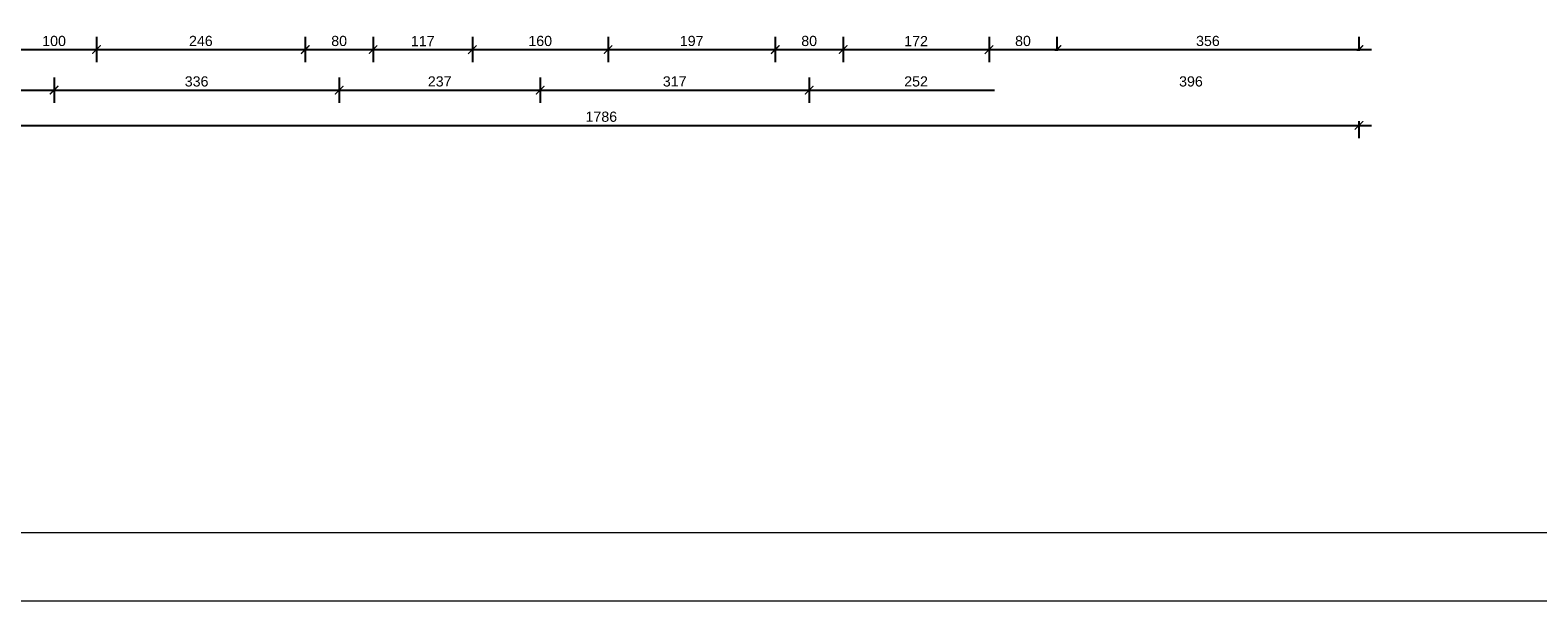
# Model space of a CAD drawing. Header units: millimetres. Extents: x 76458 to 82042, y -14593 to -11623.
# Tile 3 of 15: x 77558 to 79335, y -14593 to -13920. Entities that reach past the tile are written whole.
import ezdxf

# ---------------------------------------------------------------- set-up
doc = ezdxf.new("R2010")
doc.units = ezdxf.units.MM
doc.header["$LTSCALE"] = 100
doc.header["$MEASUREMENT"] = 0
for name, color, linetype in [('Okno', 4, 'Continuous'), ('Warstwa1', 1, 'Continuous'), ('WYMIARY', 1, 'Continuous')]:
    doc.layers.add(name, color=color, linetype=linetype)
doc.layers.add('Wentyl', color=4, linetype='Continuous', lineweight=18)
doc.styles.add('styl1', font='ARIAL.TTF', dxfattribs={"height": 12})
doc.styles.add('styl3', font='txt.shx', dxfattribs={"height": 100})
doc.dimstyles.new('2222', dxfattribs={"dimtxt": 12, "dimasz": 10, "dimexe": 15, "dimexo": 15, "dimgap": 4, "dimtad": 1, "dimtxsty": 'styl1', "dimblk": 'ARCHTICK', "dimcen": 2.5, "dimdle": 15, "dimclrd": 1, "dimclre": 1, "dimclrt": 4, "dimadec": 0, "dimazin": 0, "dimtfac": 1, "dimtmove": 0, "dimatfit": 3, "dimldrblk": 'ARCHTICK', "dimfxl": 15, "dimfxlon": 1, "dimlwd": 25, "dimlwe": 25, "dimarcsym": 0})

# ---------------------------------------------------------------- blocks, each defined once
blk = doc.blocks.new('_ArchTick')
at = {"layer": 'Warstwa1', "color": 0, "const_width": 0.15}
blk.add_lwpolyline([(-0.5, -0.5), (0.5, 0.5)], dxfattribs=at)
blk = doc.blocks.new('*D73')
at = {"layer": 'Defpoints', "color": 0, "linetype": 'ByBlock'}
for p in [(77535.8, -13530), (77635.8, -13530), (77635.8, -13942.9)]:
    blk.add_point(p, dxfattribs=at)
at = {"layer": 'WYMIARY', "color": 1, "linetype": 'ByBlock', "lineweight": 25}
for p, q in [((77535.8, -13927.9), (77535.8, -13957.9)), ((77635.8, -13927.9), (77635.8, -13957.9)), ((77520.8, -13942.9), (77650.8, -13942.9))]:
    blk.add_line(p, q, dxfattribs=at)
at = {"layer": 'WYMIARY', "color": 1, "linetype": 'ByBlock', "lineweight": 25, "xscale": 10, "yscale": 10, "zscale": 10, "rotation": 180}
blk.add_blockref('_ArchTick', (77535.8, -13942.9), dxfattribs=at)
at = {"layer": 'WYMIARY', "color": 1, "linetype": 'ByBlock', "lineweight": 25, "xscale": 10, "yscale": 10, "zscale": 10}
blk.add_blockref('_ArchTick', (77635.8, -13942.9), dxfattribs=at)
at = {"layer": 'WYMIARY', "color": 4, "linetype": 'ByBlock', "insert": (77585.8, -13932.8), "char_height": 12, "attachment_point": 5, "style": 'styl1'}
blk.add_mtext('100', dxfattribs=at)
blk = doc.blocks.new('*D74')
at = {"layer": 'Defpoints', "color": 0, "linetype": 'ByBlock'}
for p in [(77635.8, -13530), (77881.8, -13530), (77881.8, -13942.9)]:
    blk.add_point(p, dxfattribs=at)
at = {"layer": 'WYMIARY', "color": 1, "linetype": 'ByBlock', "lineweight": 25}
for p, q in [((77635.8, -13927.9), (77635.8, -13957.9)), ((77881.8, -13927.9), (77881.8, -13957.9)), ((77620.8, -13942.9), (77896.8, -13942.9))]:
    blk.add_line(p, q, dxfattribs=at)
at = {"layer": 'WYMIARY', "color": 1, "linetype": 'ByBlock', "lineweight": 25, "xscale": 10, "yscale": 10, "zscale": 10, "rotation": 180}
blk.add_blockref('_ArchTick', (77635.8, -13942.9), dxfattribs=at)
at = {"layer": 'WYMIARY', "color": 1, "linetype": 'ByBlock', "lineweight": 25, "xscale": 10, "yscale": 10, "zscale": 10}
blk.add_blockref('_ArchTick', (77881.8, -13942.9), dxfattribs=at)
at = {"layer": 'WYMIARY', "color": 4, "linetype": 'ByBlock', "insert": (77758.8, -13932.8), "char_height": 12, "attachment_point": 5, "style": 'styl1'}
blk.add_mtext('246', dxfattribs=at)
blk = doc.blocks.new('*D75')
at = {"layer": 'Defpoints', "color": 0, "linetype": 'ByBlock'}
for p in [(77881.8, -13530), (77961.8, -13530), (77961.8, -13942.9)]:
    blk.add_point(p, dxfattribs=at)
at = {"layer": 'WYMIARY', "color": 1, "linetype": 'ByBlock', "lineweight": 25}
for p, q in [((77881.8, -13927.9), (77881.8, -13957.9)), ((77961.8, -13927.9), (77961.8, -13957.9)), ((77866.8, -13942.9), (77976.8, -13942.9))]:
    blk.add_line(p, q, dxfattribs=at)
at = {"layer": 'WYMIARY', "color": 1, "linetype": 'ByBlock', "lineweight": 25, "xscale": 10, "yscale": 10, "zscale": 10, "rotation": 180}
blk.add_blockref('_ArchTick', (77881.8, -13942.9), dxfattribs=at)
at = {"layer": 'WYMIARY', "color": 1, "linetype": 'ByBlock', "lineweight": 25, "xscale": 10, "yscale": 10, "zscale": 10}
blk.add_blockref('_ArchTick', (77961.8, -13942.9), dxfattribs=at)
at = {"layer": 'WYMIARY', "color": 4, "linetype": 'ByBlock', "insert": (77921.8, -13932.8), "char_height": 12, "attachment_point": 5, "style": 'styl1'}
blk.add_mtext('80', dxfattribs=at)
blk = doc.blocks.new('*D76')
at = {"layer": 'Defpoints', "color": 0, "linetype": 'ByBlock'}
for p in [(77961.8, -13530), (78078.8, -13542), (78078.8, -13942.9)]:
    blk.add_point(p, dxfattribs=at)
at = {"layer": 'WYMIARY', "color": 1, "linetype": 'ByBlock', "lineweight": 25}
for p, q in [((77961.8, -13927.9), (77961.8, -13957.9)), ((78078.8, -13927.9), (78078.8, -13957.9)), ((77946.8, -13942.9), (78093.8, -13942.9))]:
    blk.add_line(p, q, dxfattribs=at)
at = {"layer": 'WYMIARY', "color": 1, "linetype": 'ByBlock', "lineweight": 25, "xscale": 10, "yscale": 10, "zscale": 10, "rotation": 180}
blk.add_blockref('_ArchTick', (77961.8, -13942.9), dxfattribs=at)
at = {"layer": 'WYMIARY', "color": 1, "linetype": 'ByBlock', "lineweight": 25, "xscale": 10, "yscale": 10, "zscale": 10}
blk.add_blockref('_ArchTick', (78078.8, -13942.9), dxfattribs=at)
at = {"layer": 'WYMIARY', "color": 4, "linetype": 'ByBlock', "insert": (78020.3, -13932.9), "char_height": 12, "attachment_point": 5, "style": 'styl1'}
blk.add_mtext('117', dxfattribs=at)
blk = doc.blocks.new('*D77')
at = {"layer": 'Defpoints', "color": 0, "linetype": 'ByBlock'}
for p in [(78078.8, -13542), (78238.8, -13542), (78238.8, -13942.9)]:
    blk.add_point(p, dxfattribs=at)
at = {"layer": 'WYMIARY', "color": 1, "linetype": 'ByBlock', "lineweight": 25}
for p, q in [((78078.8, -13927.9), (78078.8, -13957.9)), ((78238.8, -13927.9), (78238.8, -13957.9)), ((78063.8, -13942.9), (78253.8, -13942.9))]:
    blk.add_line(p, q, dxfattribs=at)
at = {"layer": 'WYMIARY', "color": 1, "linetype": 'ByBlock', "lineweight": 25, "xscale": 10, "yscale": 10, "zscale": 10, "rotation": 180}
blk.add_blockref('_ArchTick', (78078.8, -13942.9), dxfattribs=at)
at = {"layer": 'WYMIARY', "color": 1, "linetype": 'ByBlock', "lineweight": 25, "xscale": 10, "yscale": 10, "zscale": 10}
blk.add_blockref('_ArchTick', (78238.8, -13942.9), dxfattribs=at)
at = {"layer": 'WYMIARY', "color": 4, "linetype": 'ByBlock', "insert": (78158.8, -13932.8), "char_height": 12, "attachment_point": 5, "style": 'styl1'}
blk.add_mtext('160', dxfattribs=at)
blk = doc.blocks.new('*D78')
at = {"layer": 'Defpoints', "color": 0, "linetype": 'ByBlock'}
for p in [(78238.8, -13542), (78435.8, -13554), (78435.8, -13942.9)]:
    blk.add_point(p, dxfattribs=at)
at = {"layer": 'WYMIARY', "color": 1, "linetype": 'ByBlock', "lineweight": 25}
for p, q in [((78238.8, -13927.9), (78238.8, -13957.9)), ((78435.8, -13927.9), (78435.8, -13957.9)), ((78223.8, -13942.9), (78450.8, -13942.9))]:
    blk.add_line(p, q, dxfattribs=at)
at = {"layer": 'WYMIARY', "color": 1, "linetype": 'ByBlock', "lineweight": 25, "xscale": 10, "yscale": 10, "zscale": 10, "rotation": 180}
blk.add_blockref('_ArchTick', (78238.8, -13942.9), dxfattribs=at)
at = {"layer": 'WYMIARY', "color": 1, "linetype": 'ByBlock', "lineweight": 25, "xscale": 10, "yscale": 10, "zscale": 10}
blk.add_blockref('_ArchTick', (78435.8, -13942.9), dxfattribs=at)
at = {"layer": 'WYMIARY', "color": 4, "linetype": 'ByBlock', "insert": (78337.3, -13932.8), "char_height": 12, "attachment_point": 5, "style": 'styl1'}
blk.add_mtext('197', dxfattribs=at)
blk = doc.blocks.new('*D79')
at = {"layer": 'Defpoints', "color": 0, "linetype": 'ByBlock'}
for p in [(78435.8, -13554), (78515.8, -13554), (78515.8, -13942.9)]:
    blk.add_point(p, dxfattribs=at)
at = {"layer": 'WYMIARY', "color": 1, "linetype": 'ByBlock', "lineweight": 25}
for p, q in [((78435.8, -13927.9), (78435.8, -13957.9)), ((78515.8, -13927.9), (78515.8, -13957.9)), ((78420.8, -13942.9), (78530.8, -13942.9))]:
    blk.add_line(p, q, dxfattribs=at)
at = {"layer": 'WYMIARY', "color": 1, "linetype": 'ByBlock', "lineweight": 25, "xscale": 10, "yscale": 10, "zscale": 10, "rotation": 180}
blk.add_blockref('_ArchTick', (78435.8, -13942.9), dxfattribs=at)
at = {"layer": 'WYMIARY', "color": 1, "linetype": 'ByBlock', "lineweight": 25, "xscale": 10, "yscale": 10, "zscale": 10}
blk.add_blockref('_ArchTick', (78515.8, -13942.9), dxfattribs=at)
at = {"layer": 'WYMIARY', "color": 4, "linetype": 'ByBlock', "insert": (78475.8, -13932.8), "char_height": 12, "attachment_point": 5, "style": 'styl1'}
blk.add_mtext('80', dxfattribs=at)
blk = doc.blocks.new('*D80')
at = {"layer": 'Defpoints', "color": 0, "linetype": 'ByBlock'}
for p in [(78515.8, -13554), (78687.8, -13554), (78687.8, -13942.9)]:
    blk.add_point(p, dxfattribs=at)
at = {"layer": 'WYMIARY', "color": 1, "linetype": 'ByBlock', "lineweight": 25}
for p, q in [((78515.8, -13927.9), (78515.8, -13957.9)), ((78687.8, -13927.9), (78687.8, -13957.9)), ((78500.8, -13942.9), (78702.8, -13942.9))]:
    blk.add_line(p, q, dxfattribs=at)
at = {"layer": 'WYMIARY', "color": 1, "linetype": 'ByBlock', "lineweight": 25, "xscale": 10, "yscale": 10, "zscale": 10, "rotation": 180}
blk.add_blockref('_ArchTick', (78515.8, -13942.9), dxfattribs=at)
at = {"layer": 'WYMIARY', "color": 1, "linetype": 'ByBlock', "lineweight": 25, "xscale": 10, "yscale": 10, "zscale": 10}
blk.add_blockref('_ArchTick', (78687.8, -13942.9), dxfattribs=at)
at = {"layer": 'WYMIARY', "color": 4, "linetype": 'ByBlock', "insert": (78601.8, -13932.9), "char_height": 12, "attachment_point": 5, "style": 'styl1'}
blk.add_mtext('172', dxfattribs=at)
blk = doc.blocks.new('*D81')
at = {"layer": 'Defpoints', "color": 0, "linetype": 'ByBlock'}
for p in [(78687.8, -13554), (78767.8, -13554), (78767.8, -13942.9)]:
    blk.add_point(p, dxfattribs=at)
at = {"layer": 'WYMIARY', "color": 1, "linetype": 'ByBlock', "lineweight": 25}
for p, q in [((78687.8, -13927.9), (78687.8, -13957.9)), ((78767.8, -13927.9), (78767.8, -13957.9)), ((78672.8, -13942.9), (78782.8, -13942.9))]:
    blk.add_line(p, q, dxfattribs=at)
at = {"layer": 'WYMIARY', "color": 1, "linetype": 'ByBlock', "lineweight": 25, "xscale": 10, "yscale": 10, "zscale": 10, "rotation": 180}
blk.add_blockref('_ArchTick', (78687.8, -13942.9), dxfattribs=at)
at = {"layer": 'WYMIARY', "color": 1, "linetype": 'ByBlock', "lineweight": 25, "xscale": 10, "yscale": 10, "zscale": 10}
blk.add_blockref('_ArchTick', (78767.8, -13942.9), dxfattribs=at)
at = {"layer": 'WYMIARY', "color": 4, "linetype": 'ByBlock', "insert": (78727.8, -13932.8), "char_height": 12, "attachment_point": 5, "style": 'styl1'}
blk.add_mtext('80', dxfattribs=at)
blk = doc.blocks.new('*D82')
at = {"layer": 'Defpoints', "color": 0, "linetype": 'ByBlock'}
for p in [(78767.8, -13554), (79123.8, -13554), (79123.8, -13942.9)]:
    blk.add_point(p, dxfattribs=at)
at = {"layer": 'WYMIARY', "color": 1, "linetype": 'ByBlock', "lineweight": 25}
for p, q in [((78767.8, -13927.9), (78767.8, -13957.9)), ((79123.8, -13927.9), (79123.8, -13957.9)), ((78752.8, -13942.9), (79138.8, -13942.9))]:
    blk.add_line(p, q, dxfattribs=at)
at = {"layer": 'WYMIARY', "color": 1, "linetype": 'ByBlock', "lineweight": 25, "xscale": 10, "yscale": 10, "zscale": 10, "rotation": 180}
blk.add_blockref('_ArchTick', (78767.8, -13942.9), dxfattribs=at)
at = {"layer": 'WYMIARY', "color": 1, "linetype": 'ByBlock', "lineweight": 25, "xscale": 10, "yscale": 10, "zscale": 10}
blk.add_blockref('_ArchTick', (79123.8, -13942.9), dxfattribs=at)
at = {"layer": 'WYMIARY', "color": 4, "linetype": 'ByBlock', "insert": (78945.8, -13932.8), "char_height": 12, "attachment_point": 5, "style": 'styl1'}
blk.add_mtext('356', dxfattribs=at)
blk = doc.blocks.new('*D84')
at = {"layer": 'Defpoints', "color": 0, "linetype": 'ByBlock'}
for p in [(77451.8, -13942.9), (77585.8, -13942.9), (77585.8, -13990.7)]:
    blk.add_point(p, dxfattribs=at)
at = {"layer": 'WYMIARY', "color": 1, "linetype": 'ByBlock', "lineweight": 25}
for p, q in [((77451.8, -13975.7), (77451.8, -14005.7)), ((77585.8, -13975.7), (77585.8, -14005.7)), ((77436.8, -13990.7), (77600.8, -13990.7))]:
    blk.add_line(p, q, dxfattribs=at)
at = {"layer": 'WYMIARY', "color": 1, "linetype": 'ByBlock', "lineweight": 25, "xscale": 10, "yscale": 10, "zscale": 10, "rotation": 180}
blk.add_blockref('_ArchTick', (77451.8, -13990.7), dxfattribs=at)
at = {"layer": 'WYMIARY', "color": 1, "linetype": 'ByBlock', "lineweight": 25, "xscale": 10, "yscale": 10, "zscale": 10}
blk.add_blockref('_ArchTick', (77585.8, -13990.7), dxfattribs=at)
at = {"layer": 'WYMIARY', "color": 4, "linetype": 'ByBlock', "insert": (77518.8, -13980.5), "char_height": 12, "attachment_point": 5, "style": 'styl1'}
blk.add_mtext('134', dxfattribs=at)
blk = doc.blocks.new('*D85')
at = {"layer": 'Defpoints', "color": 0, "linetype": 'ByBlock'}
for p in [(77585.8, -13942.9), (77921.8, -13942.9), (77921.8, -13990.7)]:
    blk.add_point(p, dxfattribs=at)
at = {"layer": 'WYMIARY', "color": 1, "linetype": 'ByBlock', "lineweight": 25}
for p, q in [((77585.8, -13975.7), (77585.8, -14005.7)), ((77921.8, -13975.7), (77921.8, -14005.7)), ((77570.8, -13990.7), (77936.8, -13990.7))]:
    blk.add_line(p, q, dxfattribs=at)
at = {"layer": 'WYMIARY', "color": 1, "linetype": 'ByBlock', "lineweight": 25, "xscale": 10, "yscale": 10, "zscale": 10, "rotation": 180}
blk.add_blockref('_ArchTick', (77585.8, -13990.7), dxfattribs=at)
at = {"layer": 'WYMIARY', "color": 1, "linetype": 'ByBlock', "lineweight": 25, "xscale": 10, "yscale": 10, "zscale": 10}
blk.add_blockref('_ArchTick', (77921.8, -13990.7), dxfattribs=at)
at = {"layer": 'WYMIARY', "color": 4, "linetype": 'ByBlock', "insert": (77753.8, -13980.5), "char_height": 12, "attachment_point": 5, "style": 'styl1'}
blk.add_mtext('336', dxfattribs=at)
blk = doc.blocks.new('*D86')
at = {"layer": 'Defpoints', "color": 0, "linetype": 'ByBlock'}
for p in [(77921.8, -13942.9), (78158.8, -13942.9), (78158.8, -13990.7)]:
    blk.add_point(p, dxfattribs=at)
at = {"layer": 'WYMIARY', "color": 1, "linetype": 'ByBlock', "lineweight": 25}
for p, q in [((77921.8, -13975.7), (77921.8, -14005.7)), ((78158.8, -13975.7), (78158.8, -14005.7)), ((77906.8, -13990.7), (78173.8, -13990.7))]:
    blk.add_line(p, q, dxfattribs=at)
at = {"layer": 'WYMIARY', "color": 1, "linetype": 'ByBlock', "lineweight": 25, "xscale": 10, "yscale": 10, "zscale": 10, "rotation": 180}
blk.add_blockref('_ArchTick', (77921.8, -13990.7), dxfattribs=at)
at = {"layer": 'WYMIARY', "color": 1, "linetype": 'ByBlock', "lineweight": 25, "xscale": 10, "yscale": 10, "zscale": 10}
blk.add_blockref('_ArchTick', (78158.8, -13990.7), dxfattribs=at)
at = {"layer": 'WYMIARY', "color": 4, "linetype": 'ByBlock', "insert": (78040.3, -13980.5), "char_height": 12, "attachment_point": 5, "style": 'styl1'}
blk.add_mtext('237', dxfattribs=at)
blk = doc.blocks.new('*D87')
at = {"layer": 'Defpoints', "color": 0, "linetype": 'ByBlock'}
for p in [(78158.8, -13942.9), (78475.8, -13942.9), (78475.8, -13990.7)]:
    blk.add_point(p, dxfattribs=at)
at = {"layer": 'WYMIARY', "color": 1, "linetype": 'ByBlock', "lineweight": 25}
for p, q in [((78158.8, -13975.7), (78158.8, -14005.7)), ((78475.8, -13975.7), (78475.8, -14005.7)), ((78143.8, -13990.7), (78490.8, -13990.7))]:
    blk.add_line(p, q, dxfattribs=at)
at = {"layer": 'WYMIARY', "color": 1, "linetype": 'ByBlock', "lineweight": 25, "xscale": 10, "yscale": 10, "zscale": 10, "rotation": 180}
blk.add_blockref('_ArchTick', (78158.8, -13990.7), dxfattribs=at)
at = {"layer": 'WYMIARY', "color": 1, "linetype": 'ByBlock', "lineweight": 25, "xscale": 10, "yscale": 10, "zscale": 10}
blk.add_blockref('_ArchTick', (78475.8, -13990.7), dxfattribs=at)
at = {"layer": 'WYMIARY', "color": 4, "linetype": 'ByBlock', "insert": (78317.3, -13980.5), "char_height": 12, "attachment_point": 5, "style": 'styl1'}
blk.add_mtext('317', dxfattribs=at)
blk = doc.blocks.new('*D88')
at = {"layer": 'Defpoints', "color": 0, "linetype": 'ByBlock'}
for p in [(78475.8, -13942.9), (78727.8, -13942.9), (78727.8, -13990.7)]:
    blk.add_point(p, dxfattribs=at)
at = {"layer": 'WYMIARY', "color": 1, "linetype": 'ByBlock', "lineweight": 25}
for p, q in [((78475.8, -13975.7), (78475.8, -14005.7)), ((78727.8, -13975.7), (78727.8, -14005.7)), ((78460.8, -13990.7), (78742.8, -13990.7))]:
    blk.add_line(p, q, dxfattribs=at)
at = {"layer": 'WYMIARY', "color": 1, "linetype": 'ByBlock', "lineweight": 25, "xscale": 10, "yscale": 10, "zscale": 10, "rotation": 180}
blk.add_blockref('_ArchTick', (78475.8, -13990.7), dxfattribs=at)
at = {"layer": 'WYMIARY', "color": 1, "linetype": 'ByBlock', "lineweight": 25, "xscale": 10, "yscale": 10, "zscale": 10}
blk.add_blockref('_ArchTick', (78727.8, -13990.7), dxfattribs=at)
at = {"layer": 'WYMIARY', "color": 4, "linetype": 'ByBlock', "insert": (78601.8, -13980.5), "char_height": 12, "attachment_point": 5, "style": 'styl1'}
blk.add_mtext('252', dxfattribs=at)
blk = doc.blocks.new('*D89')
at = {"layer": 'Defpoints', "color": 0, "linetype": 'ByBlock'}
for p in [(79123.8, -13925.3), (78727.8, -13942.9), (79123.8, -13990.7)]:
    blk.add_point(p, dxfattribs=at)
at = {"layer": 'WYMIARY', "color": 1, "linetype": 'ByBlock', "lineweight": 25}
for p, q in [((78727.8, -13975.7), (78727.8, -14005.7)), ((79123.8, -13975.7), (79123.8, -14005.7)), ((78712.8, -13990.7), (79138.8, -13990.7))]:
    blk.add_line(p, q, dxfattribs=at)
at = {"layer": 'WYMIARY', "color": 1, "linetype": 'ByBlock', "lineweight": 25, "xscale": 10, "yscale": 10, "zscale": 10, "rotation": 180}
blk.add_blockref('_ArchTick', (78727.8, -13990.7), dxfattribs=at)
at = {"layer": 'WYMIARY', "color": 1, "linetype": 'ByBlock', "lineweight": 25, "xscale": 10, "yscale": 10, "zscale": 10}
blk.add_blockref('_ArchTick', (79123.8, -13990.7), dxfattribs=at)
at = {"layer": 'WYMIARY', "color": 4, "linetype": 'ByBlock', "insert": (78925.8, -13980.5), "char_height": 12, "attachment_point": 5, "style": 'styl1'}
blk.add_mtext('396', dxfattribs=at)
blk = doc.blocks.new('*D90')
at = {"layer": 'Defpoints', "color": 0, "linetype": 'ByBlock'}
for p in [(77337.8, -13973.1), (79123.8, -13973.1), (79123.8, -14032.2)]:
    blk.add_point(p, dxfattribs=at)
at = {"layer": 'WYMIARY', "color": 1, "linetype": 'ByBlock', "lineweight": 25}
for p, q in [((77337.8, -14017.2), (77337.8, -14047.2)), ((79123.8, -14017.2), (79123.8, -14047.2)), ((77322.8, -14032.2), (79138.8, -14032.2))]:
    blk.add_line(p, q, dxfattribs=at)
at = {"layer": 'WYMIARY', "color": 1, "linetype": 'ByBlock', "lineweight": 25, "xscale": 10, "yscale": 10, "zscale": 10, "rotation": 180}
blk.add_blockref('_ArchTick', (77337.8, -14032.2), dxfattribs=at)
at = {"layer": 'WYMIARY', "color": 1, "linetype": 'ByBlock', "lineweight": 25, "xscale": 10, "yscale": 10, "zscale": 10}
blk.add_blockref('_ArchTick', (79123.8, -14032.2), dxfattribs=at)
at = {"layer": 'WYMIARY', "color": 4, "linetype": 'ByBlock', "insert": (78230.8, -14022.1), "char_height": 12, "attachment_point": 5, "style": 'styl1'}
blk.add_mtext('1786', dxfattribs=at)

msp = doc.modelspace()

# ---------------------------------------------------------------- linework, layer by layer
at = {"layer": 'Wentyl'}
for points in [[(76458.305, -14592.653), (80658.305, -14592.653), (80658.305, -11622.653), (76458.305, -11622.653)], [(76688.305, -11702.653), (80578.305, -11702.653), (80578.305, -14512.653), (76688.305, -14512.653)]]:
    msp.add_lwpolyline(points, close=True, dxfattribs=at)

# ---------------------------------------------------------------- dimensions: what is measured, and where the dimension line sits
at = {"layer": 'WYMIARY', "linetype": 'ByBlock'}
for base, p1, p2, picture, middle in [((77635.753, -13942.928), (77535.753, -13529.964), (77635.753, -13529.964), '*D73', (77585.753, -13932.801)), ((77881.753, -13942.928), (77635.753, -13529.964), (77881.753, -13529.964), '*D74', (77758.753, -13932.801)), ((77961.753, -13942.928), (77881.753, -13529.964), (77961.753, -13529.964), '*D75', (77921.753, -13932.801)), ((78078.753, -13942.928), (77961.753, -13529.964), (78078.753, -13541.964), '*D76', (78020.253, -13932.904)), ((78238.753, -13942.928), (78078.753, -13541.964), (78238.753, -13541.964), '*D77', (78158.753, -13932.801)), ((78435.753, -13942.928), (78238.753, -13541.964), (78435.753, -13553.964), '*D78', (78337.253, -13932.801)), ((78515.753, -13942.928), (78435.753, -13553.964), (78515.753, -13553.964), '*D79', (78475.753, -13932.801)), ((78687.753, -13942.928), (78515.753, -13553.964), (78687.753, -13553.964), '*D80', (78601.753, -13932.904)), ((78767.753, -13942.928), (78687.753, -13553.964), (78767.753, -13553.964), '*D81', (78727.753, -13932.801)), ((79123.753, -13942.928), (78767.753, -13553.964), (79123.753, -13553.964), '*D82', (78945.753, -13932.797)), ((79123.753, -13990.651), (78727.753, -13942.928), (79123.753, -13925.323), '*D89', (78925.753, -13980.52)), ((77585.753, -13990.651), (77451.753, -13942.928), (77585.753, -13942.928), '*D84', (77518.753, -13980.52)), ((77921.753, -13990.651), (77585.753, -13942.928), (77921.753, -13942.928), '*D85', (77753.753, -13980.52)), ((78158.753, -13990.651), (77921.753, -13942.928), (78158.753, -13942.928), '*D86', (78040.253, -13980.52)), ((78475.753, -13990.651), (78158.753, -13942.928), (78475.753, -13942.928), '*D87', (78317.253, -13980.52)), ((78727.753, -13990.651), (78475.753, -13942.928), (78727.753, -13942.928), '*D88', (78601.753, -13980.524)), ((79123.753, -14032.246), (77337.753, -13973.116), (79123.753, -13973.116), '*D90', (78230.753, -14022.119))]:
    dim = msp.add_linear_dim(base=base, p1=p1, p2=p2, dimstyle='2222', dxfattribs=at)
    dim.commit()
    dim.dimension.update_dxf_attribs({"geometry": picture, "text_midpoint": middle})

# ---------------------------------------------------------------- next in the draw order: texts
at = {"layer": 'Okno', "insert": (78709.035, -13959.144), "char_height": 29.1878, "width": 2123.508, "attachment_point": 1, "style": 'styl3', "bg_fill": 2}
msp.add_mtext('\\pxqc;{\\fArial Narrow|b0|i0|c238|p34;\\H0.685218x;          BUDOWA KOMPLEKSU SPORTOWO- REKREACYJNEGO \\P\\H1x;WRAZ Z INFRASTRUKTURĄ TECHNICZNĄ}', dxfattribs=at)

doc.saveas('drawing.dxf')
